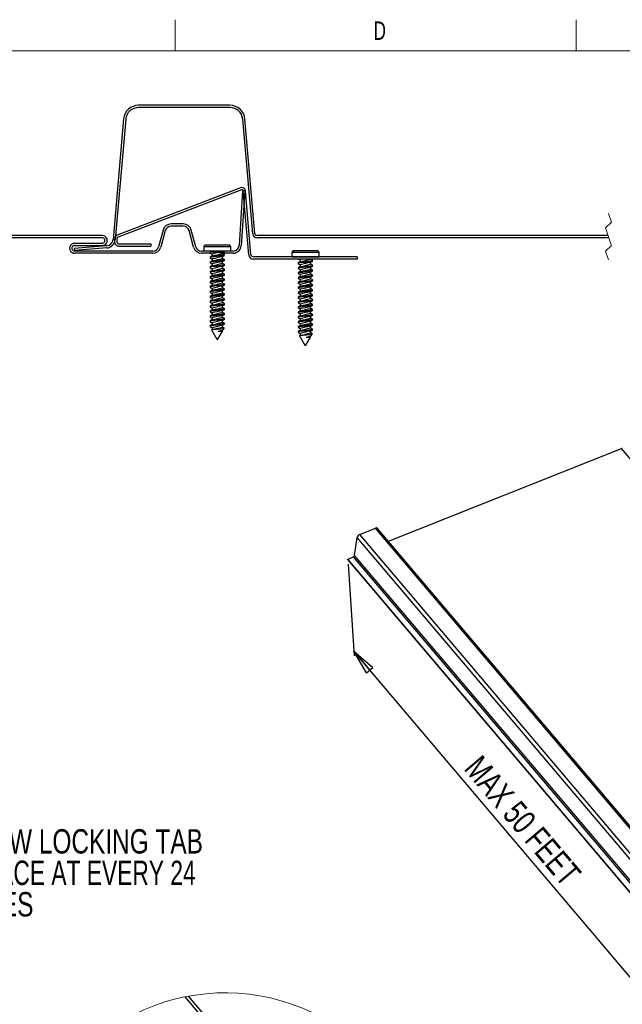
# Model space of a CAD drawing. Header units: inches. Extents: x 0.5 to 17.3, y 0.4 to 10.7.
# Tile 6 of 8: x 6.6 to 10, y 5.1 to 10.7. Entities that reach past the tile are written whole.
import ezdxf

# ---------------------------------------------------------------- set-up
doc = ezdxf.new("R2010")
doc.units = ezdxf.units.IN
doc.header["$MEASUREMENT"] = 0
doc.linetypes.add('HIDDEN', pattern=[0.075, 0.05, -0.025])
doc.layers.add('FORMAT', color=7, linetype='Continuous')
doc.styles.add('SLDTEXTSTYLE0', font='TXT', dxfattribs={"width": 0.7})
doc.styles.add('SLDTEXTSTYLE4', font='TXT', dxfattribs={"width": 0.75})
doc.dimstyles.new('SLDDIMSTYLE4', dxfattribs={"dimtxt": 0.137795, "dimasz": 0.14, "dimexe": 0, "dimexo": 0.0625, "dimgap": 0.034449, "dimtad": 1, "dimlfac": 10, "dimrnd": 1e-09, "dimzin": 12, "dimdsep": 46, "dimlunit": 5, "dimtxsty": 'SLDTEXTSTYLE4', "dimblk1": 'CLOSED', "dimblk2": 'CLOSED', "dimsah": 1, "dimcen": 0.09, "dimadec": 0, "dimazin": 3, "dimtfac": 1, "dimtofl": 0, "dimtmove": 0, "dimatfit": 3, "dimldrblk": 'CLOSED', "dimfxl": 1, "dimfrac": 2, "dimtolj": 1, "dimtzin": 12, "dimarcsym": 0})

# ---------------------------------------------------------------- blocks, each defined once
blk = doc.blocks.new('SW_NOTE_4')
at = {"layer": 'FORMAT', "color": 0, "attachment_point": 1}
for s, insert, char_height, style in [('SCREW LOCKING TAB', (0.0221, 0.0698), 0.137795, 'SLDTEXTSTYLE4'), ('IN PLACE AT EVERY 24', (0.0221, -0.1084), 0.137795, 'SLDTEXTSTYLE0'), ('INCHES', (0.0221, -0.2866), 0.1378, 'SLDTEXTSTYLE4')]:
    blk.add_mtext(s, dxfattribs=dict(at, insert=insert, char_height=char_height, style=style))
blk = doc.blocks.new('_CLOSED')
at = {"color": 0, "linetype": 'ByBlock', "lineweight": -2}
for p, q in [((-1, 0.166667), (0, 0)), ((-1, 0.166667), (-1, -0.166667)), ((0, 0), (-1, -0.166667)), ((0, 0), (-1, 0))]:
    blk.add_line(p, q, dxfattribs=at)
blk = doc.blocks.new('_D_2')
at = {"layer": 'FORMAT'}
for p, q in [((8.419, 7.6118), (8.4519, 7.0918)), ((10.5735, 4.6148), (8.4502, 7.1189)), ((10.5423, 5.1077), (10.5752, 4.5877))]:
    blk.add_line(p, q, dxfattribs=at)
at = {"layer": 'FORMAT', "xscale": 0.14, "yscale": 0.14}
for p, rotation in [((8.4502, 7.1189, -1.0414), 130.2959718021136), ((10.5735, 4.6148, 1.4652), 310.2959718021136)]:
    blk.add_blockref('_CLOSED', p, dxfattribs=dict(at, rotation=rotation))
at = {"layer": 'FORMAT', "insert": (9.174, 6.5399), "char_height": 0.137795, "attachment_point": 1, "rotation": 310.296, "style": 'SLDTEXTSTYLE4'}
blk.add_mtext('MAX 50 FEET', dxfattribs=at)

msp = doc.modelspace()

# ---------------------------------------------------------------- linework, layer by layer
at = {"color": 7, "linetype": 'Continuous', "lineweight": 18}
for p, q in [((7.4387516, 10.51707317), (7.4387516, 10.69394495)), ((9.70958494, 10.69394495), (9.70958494, 10.51707317)), ((14.2512516, 10.51707317), (0.6262516, 10.51707317))]:
    msp.add_line(p, q, dxfattribs=at)
at = {"color": 7, "linetype": 'Continuous', "lineweight": 25}
for p, q in [((7.74934616, 10.20939299), (7.23153183, 10.20939299)), ((7.74934616, 10.19689295), (7.23153183, 10.19689295)), ((7.1468651, 10.13181019), (7.08725535, 9.4504678)), ((7.15931752, 10.13072076), (7.09970778, 9.44937836)), ((7.87842919, 9.48070821), (7.82156047, 10.13072076)), ((7.89088163, 9.48179766), (7.83401288, 10.13181019)), ((7.80979519, 9.74265765), (7.11141522, 9.47462623)), ((7.81427404, 9.73098761), (7.11589405, 9.46295619)), ((7.82094407, 9.72496073), (7.80071281, 9.41533121)), ((7.83341749, 9.72414571), (7.81318623, 9.41451619)), ((7.83341749, 9.72414571), (7.82094407, 9.72496073)), ((7.85591069, 9.36350857), (7.82430908, 9.72471657)), ((7.8683631, 9.36459802), (7.83676149, 9.72580603)), ((7.48458804, 9.53770263), (7.41647487, 9.53770263)), ((7.37111909, 9.50306439), (7.34539089, 9.40877237)), ((7.38317824, 9.49977397), (7.35745005, 9.40548195)), ((7.48458804, 9.52520263), (7.41647487, 9.52520263)), ((7.54361286, 9.40548195), (7.51788467, 9.49977397)), ((7.55567202, 9.40877237), (7.52994383, 9.50306439)), ((7.02581859, 9.47189297), (5.64403464, 9.47189297)), ((7.02581859, 9.45939297), (5.64820125, 9.45939297)), ((6.8695798, 9.42813179), (7.02581859, 9.42813179)), ((7.09537291, 9.45128615), (7.09537291, 9.437455)), ((7.10787291, 9.45128615), (7.10787291, 9.437455)), ((7.12037298, 9.424955), (7.30052155, 9.42495613)), ((7.30052155, 9.42495613), (7.30052163, 9.41245613)), ((9.8910652, 9.47189297), (7.90169069, 9.47189297)), ((9.89523195, 9.45939297), (7.90169069, 9.45939297)), ((7.05059485, 9.41402129), (6.86707315, 9.39904724)), ((6.86707315, 9.39904724), (6.86808969, 9.38658863)), ((7.05161138, 9.40156269), (6.86808969, 9.38658863)), ((6.8695798, 9.41563179), (7.02581859, 9.41563179)), ((7.31343889, 9.3843706), (6.8695798, 9.3843706)), ((7.31343889, 9.3718706), (6.8695798, 9.3718706)), ((7.12037307, 9.412455), (7.30052163, 9.41245613)), ((7.60314362, 9.3843706), (7.58762403, 9.3843706)), ((7.63703236, 9.3718706), (7.58762403, 9.3718706)), ((7.60053634, 9.40829475), (7.60053634, 9.3849667)), ((7.75475091, 9.40829475), (7.60053634, 9.40829475)), ((7.60053634, 9.3849667), (7.75475091, 9.3849667)), ((7.75214361, 9.3843706), (7.60314362, 9.3843706)), ((7.60823885, 9.4198706), (7.74704839, 9.4198706)), ((7.63664362, 9.3843706), (7.63664362, 9.37395394)), ((7.64864362, 9.36702573), (7.64864362, 9.35687869)), ((7.71864361, 9.37742615), (7.64891781, 9.37742615)), ((7.68703694, 9.37539364), (7.70664362, 9.37539364)), ((7.70664362, 9.37539364), (7.71864361, 9.37742615)), ((7.70664362, 9.37046548), (7.70664362, 9.37539364)), ((7.76766322, 9.3718706), (7.70664362, 9.3718706)), ((7.71864361, 9.37742615), (7.71864361, 9.3843706)), ((7.76766322, 9.3843706), (7.75214361, 9.3843706)), ((7.75475091, 9.3849667), (7.75475091, 9.40829475)), ((8.09941887, 9.37540367), (8.09941887, 9.35207561)), ((8.25363343, 9.37540367), (8.09941887, 9.37540367)), ((8.10712142, 9.38697951), (8.24593095, 9.38697951)), ((8.25363343, 9.35207561), (8.25363343, 9.37540367)), ((7.63664362, 9.34964838), (7.63664362, 9.34617616)), ((7.63664362, 9.32187061), (7.63664362, 9.31839839)), ((7.64864362, 9.33924795), (7.64864362, 9.32910091)), ((7.64864362, 9.31147017), (7.64864362, 9.30132314)), ((7.70664362, 9.3426877), (7.70664362, 9.35280212)), ((7.70664362, 9.31490992), (7.70664362, 9.32502434)), ((7.71864361, 9.36006504), (7.71864361, 9.36353726)), ((7.71864361, 9.33228727), (7.71864361, 9.33575949)), ((8.47037294, 9.35147951), (7.88267943, 9.35147951)), ((8.47037294, 9.33897951), (7.88267943, 9.33897951)), ((8.09941887, 9.35207561), (8.25363343, 9.35207561)), ((8.13552618, 9.3167573), (8.13552618, 9.31328508)), ((8.14752616, 9.33413464), (8.14752616, 9.3239876)), ((8.20552614, 9.33757439), (8.20552614, 9.33897951)), ((8.20552614, 9.30979661), (8.20552614, 9.31991105)), ((8.2175262, 9.32717396), (8.2175262, 9.33064618)), ((8.47037294, 9.35147951), (8.47037294, 9.33897951)), ((7.63664362, 9.29409283), (7.63664362, 9.29062061)), ((7.63664362, 9.26631505), (7.63664362, 9.26284283)), ((7.64864362, 9.28369239), (7.64864362, 9.27354536)), ((7.64864362, 9.25591462), (7.64864362, 9.24576758)), ((7.70664362, 9.28713215), (7.70664362, 9.29724657)), ((7.70664362, 9.25935435), (7.70664362, 9.26946879)), ((7.71864361, 9.30450949), (7.71864361, 9.30798171)), ((7.71864361, 9.27673171), (7.71864361, 9.28020393)), ((8.13552618, 9.28897952), (8.13552618, 9.2855073)), ((8.13552618, 9.26120174), (8.13552618, 9.25772952)), ((8.14752616, 9.30635686), (8.14752616, 9.29620983)), ((8.14752616, 9.27857908), (8.14752616, 9.26843205)), ((8.20552614, 9.28201884), (8.20552614, 9.29213327)), ((8.20552614, 9.25424106), (8.20552614, 9.2643555)), ((8.2175262, 9.29939618), (8.2175262, 9.3028684)), ((8.2175262, 9.2716184), (8.2175262, 9.27509062)), ((7.63664362, 9.23853727), (7.63664362, 9.23506504)), ((7.63664362, 9.21075948), (7.63664362, 9.20728726)), ((7.64864362, 9.22813684), (7.64864362, 9.2179898)), ((7.64864362, 9.20035906), (7.64864362, 9.19021204)), ((7.70664362, 9.23157657), (7.70664362, 9.24169101)), ((7.70664362, 9.20379879), (7.70664362, 9.21391325)), ((7.71864361, 9.24895393), (7.71864361, 9.25242615)), ((7.71864361, 9.22117614), (7.71864361, 9.22464838)), ((8.13552618, 9.23342396), (8.13552618, 9.22995174)), ((8.13552618, 9.20564619), (8.13552618, 9.20217397)), ((8.14752616, 9.25080131), (8.14752616, 9.24065427)), ((8.14752616, 9.22302353), (8.14752616, 9.21287651)), ((8.20552614, 9.22646328), (8.20552614, 9.23657772)), ((8.20552614, 9.1986855), (8.20552614, 9.20879992)), ((8.2175262, 9.24384062), (8.2175262, 9.24731284)), ((8.2175262, 9.21606285), (8.2175262, 9.21953507)), ((7.63664362, 9.18298172), (7.63664362, 9.1795095)), ((7.63664362, 9.15520392), (7.63664362, 9.1517317)), ((7.64864362, 9.1725813), (7.64864362, 9.16243425)), ((7.64864362, 9.14480351), (7.64864362, 9.13465645)), ((7.70664362, 9.17602104), (7.70664362, 9.18613546)), ((7.70664362, 9.14824324), (7.70664362, 9.1583577)), ((7.71864361, 9.19339838), (7.71864361, 9.1968706)), ((7.71864361, 9.16562058), (7.71864361, 9.16909284)), ((8.13552618, 9.17786839), (8.13552618, 9.17439617)), ((8.13552618, 9.15009063), (8.13552618, 9.14661841)), ((8.14752616, 9.19524577), (8.14752616, 9.18509872)), ((8.14752616, 9.16746797), (8.14752616, 9.15732096)), ((8.20552614, 9.17090771), (8.20552614, 9.18102216)), ((8.20552614, 9.14312995), (8.20552614, 9.15324437)), ((8.2175262, 9.18828509), (8.2175262, 9.19175731)), ((8.2175262, 9.16050729), (8.2175262, 9.16397951)), ((7.63664362, 9.12742616), (7.63664362, 9.12395394)), ((7.63664362, 9.09964837), (7.63664362, 9.09617615)), ((7.64864362, 9.11702575), (7.64864362, 9.10687869)), ((7.64864362, 9.08924795), (7.64864362, 9.0791009)), ((7.70664362, 9.12046548), (7.70664362, 9.1305799)), ((7.70664362, 9.09268768), (7.70664362, 9.10280214)), ((7.71864361, 9.13784282), (7.71864361, 9.14131504)), ((7.71864361, 9.11006503), (7.71864361, 9.11353728)), ((8.13552618, 9.12231284), (8.13552618, 9.11884062)), ((8.13552618, 9.09453508), (8.13552618, 9.09106286)), ((8.14752616, 9.13969022), (8.14752616, 9.12954316)), ((8.14752616, 9.11191242), (8.14752616, 9.1017654)), ((8.20552614, 9.11535215), (8.20552614, 9.12546661)), ((8.20552614, 9.08757439), (8.20552614, 9.09768881)), ((8.2175262, 9.13272953), (8.2175262, 9.13620175)), ((8.2175262, 9.10495174), (8.2175262, 9.10842396)), ((7.63664362, 9.07187061), (7.63664362, 9.06839839)), ((7.63664362, 9.04409281), (7.63664362, 9.04062059)), ((7.64864362, 9.06147019), (7.64864362, 9.05132314)), ((7.64864362, 9.0336924), (7.64864362, 9.02354534)), ((7.70664362, 9.06490993), (7.70664362, 9.07502435)), ((7.70664362, 9.03713213), (7.70664362, 9.04724659)), ((7.71864361, 9.08228727), (7.71864361, 9.08575949)), ((7.71864361, 9.05450947), (7.71864361, 9.05798173)), ((8.13552618, 9.06675728), (8.13552618, 9.06328506)), ((8.13552618, 9.03897952), (8.13552618, 9.0355073)), ((8.14752616, 9.08413466), (8.14752616, 9.07398761)), ((8.14752616, 9.05635686), (8.14752616, 9.04620985)), ((8.20552614, 9.0597966), (8.20552614, 9.06991105)), ((8.20552614, 9.03201884), (8.20552614, 9.04213326)), ((8.2175262, 9.07717398), (8.2175262, 9.0806462)), ((8.2175262, 9.04939618), (8.2175262, 9.0528684)), ((7.63664362, 9.01631505), (7.63664362, 9.01284283)), ((7.63664362, 8.98853726), (7.63664362, 8.98506504)), ((7.64864362, 9.0059146), (7.64864362, 8.99576758)), ((7.64864362, 8.97813684), (7.64864362, 8.96798979)), ((7.70664362, 9.00935437), (7.70664362, 9.01946879)), ((7.70664362, 8.98157657), (7.70664362, 8.99169103)), ((7.71864361, 9.02673171), (7.71864361, 9.03020393)), ((7.71864361, 8.99895392), (7.71864361, 9.00242614)), ((7.71864361, 8.97117616), (7.71864361, 8.97464838)), ((8.13552618, 9.01120173), (8.13552618, 9.00772951)), ((8.13552618, 8.98342397), (8.13552618, 8.97995175)), ((8.14752616, 9.02857911), (8.14752616, 9.01843205)), ((8.14752616, 9.00080131), (8.14752616, 8.99065429)), ((8.20552614, 9.00424104), (8.20552614, 9.0143555)), ((8.20552614, 8.97646328), (8.20552614, 8.9865777)), ((8.2175262, 9.02161842), (8.2175262, 9.02509064)), ((8.2175262, 8.99384063), (8.2175262, 8.99731285)), ((7.63664362, 8.9607595), (7.63664362, 8.95728728)), ((7.64458718, 8.93729589), (7.67514362, 8.88437059)), ((7.64872722, 8.9402612), (7.6446585, 8.9378677)), ((7.64864362, 8.95035905), (7.64864362, 8.94021203)), ((7.68014361, 8.88437059), (7.70664362, 8.93026994)), ((7.68276356, 8.93026994), (7.70664362, 8.93026994)), ((7.70653634, 8.93607237), (7.70851712, 8.9372377)), ((7.70664362, 8.95379882), (7.70664362, 8.96391324)), ((7.70664362, 8.93026994), (7.70664362, 8.93613548)), ((7.7102191, 8.93823902), (7.71128128, 8.93886396)), ((7.71194828, 8.93945788), (7.71680472, 8.94786952)), ((8.13552618, 8.95564617), (8.13552618, 8.95217395)), ((8.13552618, 8.92786841), (8.13552618, 8.92439619)), ((8.14752616, 8.97302355), (8.14752616, 8.9628765)), ((8.14752616, 8.94524575), (8.14752616, 8.93509874)), ((8.20552614, 8.94868549), (8.20552614, 8.95879994)), ((8.20552614, 8.92090773), (8.20552614, 8.93102215)), ((8.2175262, 8.96606283), (8.2175262, 8.96953509)), ((8.2175262, 8.93828507), (8.2175262, 8.94175729)), ((7.67514362, 8.88437059), (7.68014361, 8.88437059)), ((8.1434697, 8.9044048), (8.17402617, 8.8514795)), ((8.14760976, 8.90737015), (8.14354105, 8.90497658)), ((8.14752616, 8.917468), (8.14752616, 8.90732094)), ((8.1790262, 8.8514795), (8.20552614, 8.89737889)), ((8.18164615, 8.89737889), (8.20552614, 8.89737889)), ((8.20541893, 8.90318125), (8.20739971, 8.90434665)), ((8.20552614, 8.89737889), (8.20552614, 8.90324439)), ((8.20910161, 8.90534793), (8.21016383, 8.90597287)), ((8.21083079, 8.90656679), (8.21568731, 8.91497839)), ((8.17402617, 8.8514795), (8.1790262, 8.8514795)), ((8.64757464, 7.74092325), (9.9671645, 8.26648221)), ((12.0905152, 5.76235614), (9.9671645, 8.26648221)), ((8.48402093, 7.78018306), (8.57281162, 7.81554613)), ((10.69616231, 5.31142005), (8.57281162, 7.81554613)), ((10.70868036, 5.31020439), (8.58532966, 7.81433046)), ((8.4552937, 7.66130975), (8.46909528, 7.76325609)), ((10.59244597, 5.25913001), (8.46909528, 7.76325609)), ((10.60737162, 5.27605699), (8.48402093, 7.78018306)), ((8.41726841, 7.63888625), (8.44881594, 7.65357052)), ((10.5406191, 5.13476017), (8.41726841, 7.63888625)), ((8.41737725, 7.63716598), (8.41726841, 7.63888625)), ((10.54072795, 5.13303991), (8.41737725, 7.63716598)), ((10.57216663, 5.14944445), (8.44881594, 7.65357052)), ((10.5786444, 5.15718367), (8.4552937, 7.66130975)), ((8.04400441, 4.51508054), (7.49520016, 5.16230057)), ((8.06904048, 4.51264918), (7.51495042, 5.16610294))]:
    msp.add_line(p, q, dxfattribs=at)
at = {"color": 7, "linetype": 'HIDDEN', "lineweight": 18}
for p, q in [((9.89314865, 9.59689298), (9.9095549, 9.54767423)), ((9.9095549, 9.54767423), (9.8767424, 9.51486173)), ((9.8767424, 9.51486173), (9.9095549, 9.41642423)), ((9.9095549, 9.41642423), (9.8767424, 9.38361173)), ((9.8767424, 9.38361173), (9.89314865, 9.33439298))]:
    msp.add_line(p, q, dxfattribs=at)
at = {"color": 7, "linetype": 'Continuous', "lineweight": 25, "flags": 128}
for points in [[(7.64891781, 9.37742615), (7.64852024, 9.37736493), (7.63982669, 9.37574246), (7.63664362, 9.37395394), (7.63827208, 9.37303892)], [(7.6374549, 9.3730375), (7.6435723, 9.36943044), (7.64864362, 9.36641505)], [(7.71785616, 9.36444028), (7.71174148, 9.36804571), (7.70664362, 9.37107617)], [(7.71703894, 9.3644389), (7.71864361, 9.36353726), (7.71546054, 9.36174874), (7.70676701, 9.36012628), (7.69322466, 9.35829016), (7.67764363, 9.35659282), (7.66206257, 9.35489549), (7.64852024, 9.35305937), (7.63982669, 9.35143691), (7.63664362, 9.34964838)], [(7.71822018, 9.35982712), (7.71546054, 9.35827652), (7.70676701, 9.35665406), (7.69322466, 9.35481794), (7.67764363, 9.3531206), (7.66232558, 9.35145502), (7.64891781, 9.34964838), (7.64852024, 9.34958715), (7.63982669, 9.34796469), (7.63664362, 9.34617616), (7.63827208, 9.34526114)], [(7.71703894, 9.33666113), (7.71864361, 9.33575949), (7.71546054, 9.33397096), (7.70676701, 9.3323485), (7.69322466, 9.33051238), (7.67764363, 9.32881505), (7.66206257, 9.32711771), (7.64852024, 9.32528159), (7.63982669, 9.32365913), (7.63664362, 9.32187061)], [(7.71822018, 9.33204934), (7.71546054, 9.33049874), (7.70676701, 9.32887626), (7.69322466, 9.32704016), (7.67764363, 9.32534283), (7.66232558, 9.32367724), (7.64891781, 9.32187061), (7.64852024, 9.32180937), (7.63982669, 9.32018691), (7.63664362, 9.31839839), (7.63827208, 9.31748336)], [(7.64872722, 9.35692788), (7.64270417, 9.35338469), (7.63667926, 9.34984138)], [(7.64872722, 9.3291501), (7.64270417, 9.32560691), (7.63667926, 9.3220636)], [(7.6374549, 9.34525973), (7.6435723, 9.34165267), (7.64864362, 9.33863727)], [(7.6374549, 9.31748195), (7.6435723, 9.31387487), (7.64864362, 9.31085949)], [(7.70653634, 9.35273902), (7.71256137, 9.35628374), (7.71859011, 9.3598286)], [(7.70653634, 9.32496124), (7.71256137, 9.32850595), (7.71859011, 9.33205082)], [(7.71785616, 9.3366625), (7.71174148, 9.34026793), (7.70664362, 9.34329839)], [(7.71785616, 9.30888472), (7.71174148, 9.31249015), (7.70664362, 9.31552062)], [(8.21592153, 9.33154782), (8.2175262, 9.33064618), (8.21434313, 9.32885765), (8.20564956, 9.32723519), (8.19210725, 9.32539907), (8.17652615, 9.32370174), (8.16094512, 9.3220044), (8.14740281, 9.32016828), (8.13870925, 9.31854582), (8.13552618, 9.3167573)], [(8.2171027, 9.32693603), (8.21434313, 9.32538543), (8.20564956, 9.32376297), (8.19210725, 9.32192685), (8.17652615, 9.32022952), (8.16120809, 9.31856393), (8.14780035, 9.3167573), (8.14740281, 9.31669606), (8.13870925, 9.3150736), (8.13552618, 9.31328508), (8.1371546, 9.31237007)], [(8.14760976, 9.32403679), (8.14158674, 9.3204936), (8.13556182, 9.31695029)], [(8.13633745, 9.31236864), (8.14245485, 9.30876158), (8.14752616, 9.30574619)], [(8.13831648, 9.33897951), (8.14245485, 9.33653936), (8.14752616, 9.33352396)], [(8.20541893, 9.31984793), (8.21144393, 9.32339266), (8.21747266, 9.32693751)], [(8.21673868, 9.33154919), (8.21062407, 9.33515462), (8.20552614, 9.33818509)], [(8.21673868, 9.30377141), (8.21062407, 9.30737684), (8.20552614, 9.31040731)], [(7.71703894, 9.30888335), (7.71864361, 9.30798171), (7.71546054, 9.30619318), (7.70676701, 9.30457072), (7.69322466, 9.3027346), (7.67764363, 9.30103727), (7.66206257, 9.29933993), (7.64852024, 9.29750382), (7.63982669, 9.29588135), (7.63664362, 9.29409283)], [(7.71822018, 9.30427156), (7.71546054, 9.30272096), (7.70676701, 9.30109848), (7.69322466, 9.29926238), (7.67764363, 9.29756505), (7.66232558, 9.29589947), (7.64891781, 9.29409283), (7.64852024, 9.2940316), (7.63982669, 9.29240913), (7.63664362, 9.29062061), (7.63827208, 9.28970558)], [(7.71703894, 9.28110557), (7.71864361, 9.28020393), (7.71546054, 9.27841541), (7.70676701, 9.27679294), (7.69322466, 9.27495683), (7.67764363, 9.27325949), (7.66206257, 9.27156216), (7.64852024, 9.26972604), (7.63982669, 9.26810358), (7.63664362, 9.26631505)], [(7.71822018, 9.27649378), (7.71546054, 9.27494319), (7.70676701, 9.2733207), (7.69322466, 9.27148461), (7.67764363, 9.26978727), (7.66232558, 9.26812169), (7.64891781, 9.26631505), (7.64852024, 9.26625382), (7.63982669, 9.26463136), (7.63664362, 9.26284283), (7.63827208, 9.26192781)], [(7.71703894, 9.25332779), (7.71864361, 9.25242615), (7.71546054, 9.25063763), (7.70676701, 9.24901517), (7.69322466, 9.24717905), (7.67764363, 9.24548171), (7.66206257, 9.24378438), (7.64852024, 9.24194826), (7.63982669, 9.2403258), (7.63664362, 9.23853727)], [(7.64872722, 9.30137232), (7.64270417, 9.29782914), (7.63667926, 9.29428582)], [(7.64872722, 9.27359455), (7.64270417, 9.27005136), (7.63667926, 9.26650804)], [(7.6374549, 9.28970417), (7.6435723, 9.28609709), (7.64864362, 9.28308172)], [(7.6374549, 9.26192639), (7.6435723, 9.25831932), (7.64864362, 9.25530394)], [(7.70653634, 9.29718346), (7.71256137, 9.30072817), (7.71859011, 9.30427305)], [(7.70653634, 9.26940568), (7.71256137, 9.27295039), (7.71859011, 9.27649527)], [(7.71785616, 9.28110695), (7.71174148, 9.28471237), (7.70664362, 9.28774284)], [(7.71785616, 9.25332917), (7.71174148, 9.2569346), (7.70664362, 9.25996506)], [(8.21592153, 9.30377004), (8.2175262, 9.3028684), (8.21434313, 9.30107987), (8.20564956, 9.29945741), (8.19210725, 9.29762129), (8.17652615, 9.29592396), (8.16094512, 9.29422662), (8.14740281, 9.29239051), (8.13870925, 9.29076804), (8.13552618, 9.28897952)], [(8.2171027, 9.29915825), (8.21434313, 9.29760765), (8.20564956, 9.29598519), (8.19210725, 9.29414907), (8.17652615, 9.29245174), (8.16120809, 9.29078616), (8.14780035, 9.28897952), (8.14740281, 9.28891829), (8.13870925, 9.28729582), (8.13552618, 9.2855073), (8.1371546, 9.28459229)], [(8.21592153, 9.27599226), (8.2175262, 9.27509062), (8.21434313, 9.2733021), (8.20564956, 9.27167963), (8.19210725, 9.26984352), (8.17652615, 9.26814618), (8.16094512, 9.26644885), (8.14740281, 9.26461273), (8.13870925, 9.26299027), (8.13552618, 9.26120174)], [(8.2171027, 9.27138047), (8.21434313, 9.26982988), (8.20564956, 9.26820741), (8.19210725, 9.2663713), (8.17652615, 9.26467396), (8.16120809, 9.26300838), (8.14780035, 9.26120174), (8.14740281, 9.26114051), (8.13870925, 9.25951805), (8.13552618, 9.25772952), (8.1371546, 9.25681452)], [(8.14760976, 9.29625901), (8.14158674, 9.29271583), (8.13556182, 9.28917251)], [(8.14760976, 9.26848124), (8.14158674, 9.26493805), (8.13556182, 9.26139473)], [(8.13633745, 9.28459086), (8.14245485, 9.2809838), (8.14752616, 9.27796841)], [(8.13633745, 9.25681309), (8.14245485, 9.25320603), (8.14752616, 9.25019063)], [(8.20541893, 9.29207015), (8.21144393, 9.29561488), (8.21747266, 9.29915974)], [(8.20541893, 9.26429238), (8.21144393, 9.2678371), (8.21747266, 9.27138196)], [(8.21673868, 9.27599364), (8.21062407, 9.27959907), (8.20552614, 9.28262953)], [(8.21673868, 9.24821586), (8.21062407, 9.25182129), (8.20552614, 9.25485175)], [(7.71822018, 9.24871601), (7.71546054, 9.24716541), (7.70676701, 9.24554293), (7.69322466, 9.24370683), (7.67764363, 9.24200949), (7.66232558, 9.24034391), (7.64891781, 9.23853727), (7.64852024, 9.23847604), (7.63982669, 9.23685358), (7.63664362, 9.23506504), (7.63827208, 9.23415003)], [(7.71703894, 9.22555002), (7.71864361, 9.22464838), (7.71546054, 9.22285985), (7.70676701, 9.22123737), (7.69322466, 9.21940127), (7.67764363, 9.21770392), (7.66206257, 9.2160066), (7.64852024, 9.2141705), (7.63982669, 9.21254802), (7.63664362, 9.21075948)], [(7.71822018, 9.22093825), (7.71546054, 9.21938763), (7.70676701, 9.21776515), (7.69322466, 9.21592905), (7.67764363, 9.2142317), (7.66232558, 9.21256613), (7.64891781, 9.21075948), (7.64852024, 9.21069828), (7.63982669, 9.2090758), (7.63664362, 9.20728726), (7.63827208, 9.20637225)], [(7.71703894, 9.19777226), (7.71864361, 9.1968706), (7.71546054, 9.19508206), (7.70676701, 9.19345961), (7.69322466, 9.19162348), (7.67764363, 9.18992616), (7.66206257, 9.1882288), (7.64852024, 9.18639271), (7.63982669, 9.18477022), (7.63664362, 9.18298172)], [(7.64872722, 9.24581677), (7.64270417, 9.24227358), (7.63667926, 9.23873027)], [(7.64872722, 9.21803897), (7.64270417, 9.2144958), (7.63667926, 9.21095249)], [(7.6374549, 9.23414862), (7.6435723, 9.23054154), (7.64864362, 9.22752616)], [(7.6374549, 9.20637082), (7.6435723, 9.20276378), (7.64864362, 9.19974838)], [(7.70653634, 9.24162791), (7.71256137, 9.24517262), (7.71859011, 9.24871749)], [(7.70653634, 9.21385015), (7.71256137, 9.21739486), (7.71859011, 9.22093971)], [(7.71785616, 9.22555139), (7.71174148, 9.22915682), (7.70664362, 9.23218728)], [(7.71785616, 9.19777361), (7.71174148, 9.20137904), (7.70664362, 9.20440951)], [(8.21592153, 9.24821448), (8.2175262, 9.24731284), (8.21434313, 9.24552432), (8.20564956, 9.24390186), (8.19210725, 9.24206574), (8.17652615, 9.2403684), (8.16094512, 9.23867107), (8.14740281, 9.23683495), (8.13870925, 9.23521249), (8.13552618, 9.23342396)], [(8.2171027, 9.2436027), (8.21434313, 9.2420521), (8.20564956, 9.24042964), (8.19210725, 9.23859352), (8.17652615, 9.23689618), (8.16120809, 9.2352306), (8.14780035, 9.23342396), (8.14740281, 9.23336273), (8.13870925, 9.23174027), (8.13552618, 9.22995174), (8.1371546, 9.22903674)], [(8.21592153, 9.22043673), (8.2175262, 9.21953507), (8.21434313, 9.21774656), (8.20564956, 9.21612408), (8.19210725, 9.21428794), (8.17652615, 9.21259063), (8.16094512, 9.21089331), (8.14740281, 9.20905717), (8.13870925, 9.20743469), (8.13552618, 9.20564619)], [(8.2171027, 9.21582492), (8.21434313, 9.2142743), (8.20564956, 9.21265186), (8.19210725, 9.21081572), (8.17652615, 9.20911841), (8.16120809, 9.20745284), (8.14780035, 9.20564619), (8.14740281, 9.20558495), (8.13870925, 9.20396247), (8.13552618, 9.20217397), (8.1371546, 9.20125896)], [(8.14760976, 9.24070346), (8.14158674, 9.23716027), (8.13556182, 9.23361696)], [(8.14760976, 9.21292568), (8.14158674, 9.20938248), (8.13556182, 9.2058392)], [(8.13633745, 9.22903531), (8.14245485, 9.22542825), (8.14752616, 9.22241285)], [(8.13633745, 9.20125753), (8.14245485, 9.19765045), (8.14752616, 9.19463506)], [(8.20541893, 9.2365146), (8.21144393, 9.24005933), (8.21747266, 9.24360418)], [(8.20541893, 9.20873682), (8.21144393, 9.21228153), (8.21747266, 9.21582639)], [(8.21673868, 9.22043808), (8.21062407, 9.22404351), (8.20552614, 9.22707398)], [(8.21673868, 9.19266029), (8.21062407, 9.19626575), (8.20552614, 9.19929622)], [(7.71822018, 9.19316045), (7.71546054, 9.19160984), (7.70676701, 9.18998739), (7.69322466, 9.18815126), (7.67764363, 9.18645394), (7.66232558, 9.18478837), (7.64891781, 9.18298172), (7.64852024, 9.18292049), (7.63982669, 9.181298), (7.63664362, 9.1795095), (7.63827208, 9.17859449)], [(7.71703894, 9.16999446), (7.71864361, 9.16909284), (7.71546054, 9.1673043), (7.70676701, 9.16568181), (7.69322466, 9.16384572), (7.67764363, 9.16214836), (7.66206257, 9.16045105), (7.64852024, 9.15861495), (7.63982669, 9.15699247), (7.63664362, 9.15520392)], [(7.71822018, 9.16538269), (7.71546054, 9.16383208), (7.70676701, 9.16220959), (7.69322466, 9.1603735), (7.67764363, 9.15867614), (7.66232558, 9.15701058), (7.64891781, 9.15520392), (7.64852024, 9.15514273), (7.63982669, 9.15352025), (7.63664362, 9.1517317), (7.63827208, 9.1508167)], [(7.71703894, 9.1422167), (7.71864361, 9.14131504), (7.71546054, 9.1395265), (7.70676701, 9.13790406), (7.69322466, 9.13606792), (7.67764363, 9.1343706), (7.66206257, 9.13267325), (7.64852024, 9.13083715), (7.63982669, 9.12921467), (7.63664362, 9.12742616)], [(7.64872722, 9.19026121), (7.64270417, 9.18671801), (7.63667926, 9.18317473)], [(7.64872722, 9.16248342), (7.64270417, 9.15894025), (7.63667926, 9.15539693)], [(7.6374549, 9.17859306), (7.6435723, 9.17498598), (7.64864362, 9.17197059)], [(7.6374549, 9.15081527), (7.6435723, 9.14720822), (7.64864362, 9.14419283)], [(7.70653634, 9.18607235), (7.71256137, 9.18961706), (7.71859011, 9.19316192)], [(7.70653634, 9.15829459), (7.71256137, 9.1618393), (7.71859011, 9.16538416)], [(7.71785616, 9.16999582), (7.71174148, 9.17360128), (7.70664362, 9.17663171)], [(7.71785616, 9.14221806), (7.71174148, 9.14582349), (7.70664362, 9.14885395)], [(8.21592153, 9.19265893), (8.2175262, 9.19175731), (8.21434313, 9.18996876), (8.20564956, 9.18834628), (8.19210725, 9.18651018), (8.17652615, 9.18481287), (8.16094512, 9.18311551), (8.14740281, 9.18127941), (8.13870925, 9.17965693), (8.13552618, 9.17786839)], [(8.2171027, 9.18804716), (8.21434313, 9.18649654), (8.20564956, 9.18487406), (8.19210725, 9.18303796), (8.17652615, 9.18134061), (8.16120809, 9.17967505), (8.14780035, 9.17786839), (8.14740281, 9.17780719), (8.13870925, 9.17618471), (8.13552618, 9.17439617), (8.1371546, 9.17348116)], [(8.21592153, 9.16488117), (8.2175262, 9.16397951), (8.21434313, 9.16219101), (8.20564956, 9.16056852), (8.19210725, 9.15873239), (8.17652615, 9.15703507), (8.16094512, 9.15533775), (8.14740281, 9.15350162), (8.13870925, 9.15187914), (8.13552618, 9.15009063)], [(8.2171027, 9.16026936), (8.21434313, 9.15871875), (8.20564956, 9.1570963), (8.19210725, 9.15526017), (8.17652615, 9.15356285), (8.16120809, 9.15189729), (8.14780035, 9.15009063), (8.14740281, 9.1500294), (8.13870925, 9.14840692), (8.13552618, 9.14661841), (8.1371546, 9.14570341)], [(8.14760976, 9.18514792), (8.14158674, 9.18160472), (8.13556182, 9.1780614)], [(8.14760976, 9.15737013), (8.14158674, 9.15382692), (8.13556182, 9.15028364)], [(8.13633745, 9.17347977), (8.14245485, 9.16987269), (8.14752616, 9.1668573)], [(8.13633745, 9.14570198), (8.14245485, 9.1420949), (8.14752616, 9.1390795)], [(8.20541893, 9.18095906), (8.21144393, 9.18450377), (8.21747266, 9.18804863)], [(8.20541893, 9.15318127), (8.21144393, 9.15672597), (8.21747266, 9.16027083)], [(8.21673868, 9.16488253), (8.21062407, 9.16848796), (8.20552614, 9.17151842)], [(8.21673868, 9.13710473), (8.21062407, 9.1407102), (8.20552614, 9.14374066)], [(7.71822018, 9.1376049), (7.71546054, 9.13605428), (7.70676701, 9.13443184), (7.69322466, 9.1325957), (7.67764363, 9.13089838), (7.66232558, 9.12923282), (7.64891781, 9.12742616), (7.64852024, 9.12736493), (7.63982669, 9.12574245), (7.63664362, 9.12395394), (7.63827208, 9.12303894)], [(7.71703894, 9.11443891), (7.71864361, 9.11353728), (7.71546054, 9.11174874), (7.70676701, 9.11012626), (7.69322466, 9.10829016), (7.67764363, 9.10659281), (7.66206257, 9.10489549), (7.64852024, 9.10305939), (7.63982669, 9.10143691), (7.63664362, 9.09964837)], [(7.71822018, 9.10982714), (7.71546054, 9.10827652), (7.70676701, 9.10665404), (7.69322466, 9.10481794), (7.67764363, 9.10312059), (7.66232558, 9.10145502), (7.64891781, 9.09964837), (7.64852024, 9.09958714), (7.63982669, 9.09796469), (7.63664362, 9.09617615), (7.63827208, 9.09526114)], [(7.71703894, 9.08666115), (7.71864361, 9.08575949), (7.71546054, 9.08397095), (7.70676701, 9.0823485), (7.69322466, 9.08051237), (7.67764363, 9.07881505), (7.66206257, 9.07711769), (7.64852024, 9.0752816), (7.63982669, 9.07365911), (7.63664362, 9.07187061)], [(7.64872722, 9.13470566), (7.64270417, 9.13116245), (7.63667926, 9.12761917)], [(7.64872722, 9.10692786), (7.64270417, 9.10338469), (7.63667926, 9.09984138)], [(7.6374549, 9.12303751), (7.6435723, 9.11943043), (7.64864362, 9.11641503)], [(7.6374549, 9.09525971), (7.6435723, 9.09165267), (7.64864362, 9.08863727)], [(7.70653634, 9.1305168), (7.71256137, 9.13406151), (7.71859011, 9.13760636)], [(7.70653634, 9.10273904), (7.71256137, 9.10628375), (7.71859011, 9.1098286)], [(7.71785616, 9.11444026), (7.71174148, 9.11804573), (7.70664362, 9.12107616)], [(7.71785616, 9.0866625), (7.71174148, 9.09026793), (7.70664362, 9.0932984)], [(8.21592153, 9.13710337), (8.2175262, 9.13620175), (8.21434313, 9.13441321), (8.20564956, 9.13279073), (8.19210725, 9.13095463), (8.17652615, 9.12925728), (8.16094512, 9.12755996), (8.14740281, 9.12572386), (8.13870925, 9.12410138), (8.13552618, 9.12231284)], [(8.2171027, 9.1324916), (8.21434313, 9.13094099), (8.20564956, 9.12931851), (8.19210725, 9.12748241), (8.17652615, 9.12578506), (8.16120809, 9.12411949), (8.14780035, 9.12231284), (8.14740281, 9.12225164), (8.13870925, 9.12062916), (8.13552618, 9.11884062), (8.1371546, 9.11792561)], [(8.21592153, 9.10932562), (8.2175262, 9.10842396), (8.21434313, 9.10663545), (8.20564956, 9.10501297), (8.19210725, 9.10317683), (8.17652615, 9.10147952), (8.16094512, 9.0997822), (8.14740281, 9.09794606), (8.13870925, 9.09632358), (8.13552618, 9.09453508)], [(8.2171027, 9.10471381), (8.21434313, 9.10316319), (8.20564956, 9.10154075), (8.19210725, 9.09970461), (8.17652615, 9.0980073), (8.16120809, 9.09634173), (8.14780035, 9.09453508), (8.14740281, 9.09447384), (8.13870925, 9.09285136), (8.13552618, 9.09106286), (8.1371546, 9.09014785)], [(8.14760976, 9.12959233), (8.14158674, 9.12604916), (8.13556182, 9.12250585)], [(8.14760976, 9.10181457), (8.14158674, 9.09827137), (8.13556182, 9.09472809)], [(8.13633745, 9.11792422), (8.14245485, 9.11431714), (8.14752616, 9.11130174)], [(8.13633745, 9.09014642), (8.14245485, 9.08653934), (8.14752616, 9.08352395)], [(8.20541893, 9.12540351), (8.21144393, 9.12894822), (8.21747266, 9.13249307)], [(8.20541893, 9.09762571), (8.21144393, 9.10117042), (8.21747266, 9.10471528)], [(8.21673868, 9.10932697), (8.21062407, 9.1129324), (8.20552614, 9.11596287)], [(8.21673868, 9.08154918), (8.21062407, 9.08515464), (8.20552614, 9.08818511)], [(7.71822018, 9.08204934), (7.71546054, 9.08049873), (7.70676701, 9.07887628), (7.69322466, 9.07704015), (7.67764363, 9.07534283), (7.66232558, 9.07367726), (7.64891781, 9.07187061), (7.64852024, 9.07180938), (7.63982669, 9.07018689), (7.63664362, 9.06839839), (7.63827208, 9.06748338)], [(7.71703894, 9.05888335), (7.71864361, 9.05798173), (7.71546054, 9.05619319), (7.70676701, 9.05457071), (7.69322466, 9.05273461), (7.67764363, 9.05103725), (7.66206257, 9.04933994), (7.64852024, 9.04750384), (7.63982669, 9.04588136), (7.63664362, 9.04409281)], [(7.71822018, 9.05427158), (7.71546054, 9.05272097), (7.70676701, 9.05109849), (7.69322466, 9.04926239), (7.67764363, 9.04756503), (7.66232558, 9.04589947), (7.64891781, 9.04409281), (7.64852024, 9.04403158), (7.63982669, 9.04240914), (7.63664362, 9.04062059), (7.63827208, 9.03970559)], [(7.71703894, 9.03110559), (7.71864361, 9.03020393), (7.71546054, 9.02841539), (7.70676701, 9.02679295), (7.69322466, 9.02495681), (7.67764363, 9.02325949), (7.66206257, 9.02156214), (7.64852024, 9.01972604), (7.63982669, 9.01810356), (7.63664362, 9.01631505)], [(7.64872722, 9.0791501), (7.64270417, 9.0756069), (7.63667926, 9.07206362)], [(7.64872722, 9.05137231), (7.64270417, 9.04782914), (7.63667926, 9.04428582)], [(7.6374549, 9.06748195), (7.6435723, 9.06387487), (7.64864362, 9.06085948)], [(7.6374549, 9.03970416), (7.6435723, 9.03609712), (7.64864362, 9.03308172)], [(7.70653634, 9.07496124), (7.71256137, 9.07850595), (7.71859011, 9.08205081)], [(7.70653634, 9.04718348), (7.71256137, 9.05072819), (7.71859011, 9.05427305)], [(7.71785616, 9.05888471), (7.71174148, 9.06249017), (7.70664362, 9.0655206)], [(7.71785616, 9.03110695), (7.71174148, 9.03471238), (7.70664362, 9.03774284)], [(8.21592153, 9.08154782), (8.2175262, 9.0806462), (8.21434313, 9.07885765), (8.20564956, 9.07723517), (8.19210725, 9.07539907), (8.17652615, 9.07370172), (8.16094512, 9.0720044), (8.14740281, 9.0701683), (8.13870925, 9.06854582), (8.13552618, 9.06675728)], [(8.2171027, 9.07693605), (8.21434313, 9.07538543), (8.20564956, 9.07376295), (8.19210725, 9.07192685), (8.17652615, 9.0702295), (8.16120809, 9.06856394), (8.14780035, 9.06675728), (8.14740281, 9.06669609), (8.13870925, 9.0650736), (8.13552618, 9.06328506), (8.1371546, 9.06237005)], [(8.21592153, 9.05377006), (8.2175262, 9.0528684), (8.21434313, 9.05107986), (8.20564956, 9.04945741), (8.19210725, 9.04762128), (8.17652615, 9.04592396), (8.16094512, 9.04422664), (8.14740281, 9.04239051), (8.13870925, 9.04076803), (8.13552618, 9.03897952)], [(8.2171027, 9.04915825), (8.21434313, 9.04760764), (8.20564956, 9.04598519), (8.19210725, 9.04414906), (8.17652615, 9.04245174), (8.16120809, 9.04078618), (8.14780035, 9.03897952), (8.14740281, 9.03891829), (8.13870925, 9.03729581), (8.13552618, 9.0355073), (8.1371546, 9.0345923)], [(8.14760976, 9.07403678), (8.14158674, 9.07049361), (8.13556182, 9.06695029)], [(8.14760976, 9.04625902), (8.14158674, 9.04271581), (8.13556182, 9.03917253)], [(8.13633745, 9.06236863), (8.14245485, 9.05876158), (8.14752616, 9.05574619)], [(8.13633745, 9.03459087), (8.14245485, 9.03098379), (8.14752616, 9.02796839)], [(8.20541893, 9.06984795), (8.21144393, 9.07339266), (8.21747266, 9.07693752)], [(8.20541893, 9.04207016), (8.21144393, 9.04561487), (8.21747266, 9.04915972)], [(8.21673868, 9.05377142), (8.21062407, 9.05737685), (8.20552614, 9.06040731)], [(8.21673868, 9.02599362), (8.21062407, 9.02959909), (8.20552614, 9.03262955)], [(7.71822018, 9.02649379), (7.71546054, 9.02494317), (7.70676701, 9.02332073), (7.69322466, 9.02148459), (7.67764363, 9.01978727), (7.66232558, 9.01812171), (7.64891781, 9.01631505), (7.64852024, 9.01625382), (7.63982669, 9.01463134), (7.63664362, 9.01284283), (7.63827208, 9.01192783)], [(7.71703894, 9.0033278), (7.71864361, 9.00242614), (7.71546054, 9.00063763), (7.70676701, 8.99901515), (7.69322466, 8.99717905), (7.67764363, 8.9954817), (7.66206257, 8.99378438), (7.64852024, 8.99194828), (7.63982669, 8.9903258), (7.63664362, 8.98853726)], [(7.71822018, 8.99871603), (7.71546054, 8.99716541), (7.70676701, 8.99554293), (7.69322466, 8.99370683), (7.67764363, 8.99200948), (7.66232558, 8.99034391), (7.64891781, 8.98853726), (7.64852024, 8.98847603), (7.63982669, 8.98685358), (7.63664362, 8.98506504), (7.63827208, 8.98415003)], [(7.71703894, 8.97555004), (7.71864361, 8.97464838), (7.71546054, 8.97285984), (7.70676701, 8.97123739), (7.69322466, 8.96940126), (7.67764363, 8.96770394), (7.66206257, 8.96600658), (7.64852024, 8.96417049), (7.63982669, 8.962548), (7.63664362, 8.9607595)], [(7.64872722, 9.02359455), (7.64270417, 9.02005134), (7.63667926, 9.01650803)], [(7.64872722, 8.99581675), (7.64270417, 8.99227358), (7.63667926, 8.98873027)], [(7.6374549, 9.0119264), (7.6435723, 9.00831932), (7.64864362, 9.00530392)], [(7.6374549, 8.9841486), (7.6435723, 8.98054156), (7.64864362, 8.97752617)], [(7.70653634, 9.01940569), (7.71256137, 9.0229504), (7.71859011, 9.02649525)], [(7.70653634, 8.99162793), (7.71256137, 8.99517264), (7.71859011, 8.99871749)], [(7.71785616, 9.00332915), (7.71174148, 9.00693462), (7.70664362, 9.00996505)], [(7.71785616, 8.97555139), (7.71174148, 8.97915682), (7.70664362, 8.98218729)], [(8.21592153, 9.02599227), (8.2175262, 9.02509064), (8.21434313, 9.0233021), (8.20564956, 9.02167962), (8.19210725, 9.01984352), (8.17652615, 9.01814617), (8.16094512, 9.01644885), (8.14740281, 9.01461275), (8.13870925, 9.01299027), (8.13552618, 9.01120173)], [(8.2171027, 9.0213805), (8.21434313, 9.01982988), (8.20564956, 9.0182074), (8.19210725, 9.0163713), (8.17652615, 9.01467395), (8.16120809, 9.01300838), (8.14780035, 9.01120173), (8.14740281, 9.01114053), (8.13870925, 9.00951805), (8.13552618, 9.00772951), (8.1371546, 9.0068145)], [(8.21592153, 8.99821451), (8.2175262, 8.99731285), (8.21434313, 8.9955243), (8.20564956, 8.99390186), (8.19210725, 8.99206572), (8.17652615, 8.99036841), (8.16094512, 8.98867109), (8.14740281, 8.98683495), (8.13870925, 8.98521247), (8.13552618, 8.98342397)], [(8.2171027, 8.9936027), (8.21434313, 8.99205208), (8.20564956, 8.99042964), (8.19210725, 8.9885935), (8.17652615, 8.98689619), (8.16120809, 8.98523062), (8.14780035, 8.98342397), (8.14740281, 8.98336273), (8.13870925, 8.98174025), (8.13552618, 8.97995175), (8.1371546, 8.97903674)], [(8.14760976, 9.01848122), (8.14158674, 9.01493805), (8.13556182, 9.01139474)], [(8.14760976, 8.99070346), (8.14158674, 8.98716026), (8.13556182, 8.98361698)], [(8.13633745, 9.00681307), (8.14245485, 9.00320603), (8.14752616, 9.00019063)], [(8.13633745, 8.97903531), (8.14245485, 8.97542823), (8.14752616, 8.97241284)], [(8.20541893, 9.0142924), (8.21144393, 9.01783711), (8.21747266, 9.02138196)], [(8.20541893, 8.9865146), (8.21144393, 8.99005931), (8.21747266, 8.99360417)], [(8.21673868, 8.99821586), (8.21062407, 9.00182129), (8.20552614, 9.00485176)], [(8.21673868, 8.97043807), (8.21062407, 8.97404353), (8.20552614, 8.977074)], [(7.71822018, 8.97093823), (7.71546054, 8.96938762), (7.70676701, 8.96776517), (7.69322466, 8.96592904), (7.67764363, 8.96423172), (7.66232558, 8.96256615), (7.64891781, 8.9607595), (7.64852024, 8.96069827), (7.63982669, 8.95907578), (7.63664362, 8.95728728), (7.63827208, 8.95637227)], [(7.64872722, 8.96803899), (7.64270417, 8.96449579), (7.63667926, 8.96095247)], [(7.6374549, 8.95637084), (7.6435723, 8.95276376), (7.64864362, 8.94974837)], [(7.64474626, 8.93771755), (7.64451997, 8.93798826), (7.64730351, 8.93908278), (7.65345163, 8.94011904), (7.66271691, 8.94127638), (7.67395926, 8.94239136), (7.6858015, 8.94342231), (7.69739079, 8.94456615), (7.70717257, 8.94569814), (7.71382632, 8.94672945), (7.71679251, 8.947858), (7.71591487, 8.94861157)], [(7.70653634, 8.96385013), (7.71256137, 8.96739484), (7.71859011, 8.9709397)], [(7.71785616, 8.9477736), (7.71174148, 8.95137906), (7.70664362, 8.95440949)], [(8.21592153, 8.97043671), (8.2175262, 8.96953509), (8.21434313, 8.96774654), (8.20564956, 8.96612406), (8.19210725, 8.96428796), (8.17652615, 8.96259061), (8.16094512, 8.96089329), (8.14740281, 8.9590572), (8.13870925, 8.95743471), (8.13552618, 8.95564617)], [(8.2171027, 8.96582494), (8.21434313, 8.96427432), (8.20564956, 8.96265184), (8.19210725, 8.96081574), (8.17652615, 8.95911839), (8.16120809, 8.95745283), (8.14780035, 8.95564617), (8.14740281, 8.95558498), (8.13870925, 8.95396249), (8.13552618, 8.95217395), (8.1371546, 8.95125895)], [(8.21592153, 8.94265895), (8.2175262, 8.94175729), (8.21434313, 8.93996875), (8.20564956, 8.9383463), (8.19210725, 8.93651017), (8.17652615, 8.93481285), (8.16094512, 8.9331155), (8.14740281, 8.9312794), (8.13870925, 8.92965692), (8.13552618, 8.92786841)], [(8.2171027, 8.93804714), (8.21434313, 8.93649653), (8.20564956, 8.93487408), (8.19210725, 8.93303795), (8.17652615, 8.93134063), (8.16120809, 8.92967507), (8.14780035, 8.92786841), (8.14740281, 8.92780718), (8.13870925, 8.9261847), (8.13552618, 8.92439619), (8.1371546, 8.92348119)], [(8.14760976, 8.96292567), (8.14158674, 8.9593825), (8.13556182, 8.95583918)], [(8.14760976, 8.93514791), (8.14158674, 8.9316047), (8.13556182, 8.92806142)], [(8.13633745, 8.95125752), (8.14245485, 8.94765047), (8.14752616, 8.94463508)], [(8.13633745, 8.92347976), (8.14245485, 8.91987268), (8.14752616, 8.91685728)], [(8.20541893, 8.95873684), (8.21144393, 8.96228155), (8.21747266, 8.96582641)], [(8.20541893, 8.93095905), (8.21144393, 8.93450376), (8.21747266, 8.93804861)], [(8.21673868, 8.94266031), (8.21062407, 8.94626574), (8.20552614, 8.9492962)], [(8.21673868, 8.91488255), (8.21062407, 8.91848798), (8.20552614, 8.92151841)], [(8.14362883, 8.90482646), (8.14340253, 8.90509721), (8.14618608, 8.9061917), (8.1523342, 8.90722796), (8.16159947, 8.90838529), (8.17284178, 8.90950031), (8.18468409, 8.91053122), (8.19627334, 8.91167506), (8.20605509, 8.91280702), (8.21270884, 8.91383837), (8.21567506, 8.91496695), (8.21479742, 8.91572048)]]:
    msp.add_lwpolyline(points, dxfattribs=at)
at = {"color": 7, "linetype": 'Continuous', "lineweight": 25}
for centre, radius, start, end in [((7.23153188, 10.12440279), 0.0849902, 90.00003041, 174.99999165), ((7.74934609, 10.12440279), 0.0849902, 5.00000835, 89.99995723), ((7.23153186, 10.12440276), 0.07249019, 90.0000205, 174.99995064), ((7.74934613, 10.12440276), 0.07249019, 5.00004936, 89.9999795), ((7.81692861, 9.72407088), 0.01990864, 5.00001304, 110.99629358), ((7.81692861, 9.72407085), 0.00740867, 5.0000992, 110.9961349), ((7.41647487, 9.49068877), 0.04701386, 89.99999986, 164.73799166), ((7.48458805, 9.49068877), 0.04701386, 15.26200834, 90.00000573), ((7.41647487, 9.49068877), 0.03451386, 89.99999841, 164.73799574), ((7.48458804, 9.49068877), 0.03451386, 15.26200426, 89.99999399), ((7.90169067, 9.48274331), 0.02335034, 184.99995601, 270.00005555), ((7.9016907, 9.48274333), 0.01085036, 185.00001754, 269.99995917), ((6.8695798, 9.4000012), 0.02813059, 89.99999066, 270.00000934), ((7.02581861, 9.44376238), 0.02813059, 269.99994866, 90.00005134), ((7.0258186, 9.44376238), 0.01563059, 269.9999748, 90.0000252), ((7.04733612, 9.45396028), 0.04007172, 274.66457873, 354.99999843), ((7.04733614, 9.45396025), 0.05257169, 274.66456898, 355.00003286), ((7.12037295, 9.45128612), 0.02500003, 110.99635858, 179.99993887), ((7.1203729, 9.43745499), 0.02499999, 179.99997509, 270.00040305), ((7.12037293, 9.45128613), 0.01250002, 110.99641384, 179.99993424), ((7.12037293, 9.43745502), 0.01250002, 180.00008268, 270.00025345), ((6.8695798, 9.4000012), 0.01563059, 89.9999832, 270.0000168), ((7.31343889, 9.41749068), 0.03312008, 270.00000281, 344.73799503), ((7.31343888, 9.41749069), 0.04562008, 270.00000567, 344.73798584), ((7.58762404, 9.41749072), 0.04562012, 195.26204515, 269.99997916), ((7.58762402, 9.41749067), 0.03312007, 195.26199252, 270.00001658), ((7.63739324, 9.39212088), 0.04024954, 136.41405445, 156.30676033), ((7.60314366, 9.39037083), 0.00600023, 244.24410066, 269.99957343), ((7.69306624, 9.25546901), 0.1200761, 92.87816433, 111.71277101), ((7.53578643, 6.8972086), 2.48279637, 86.50741196, 87.38834968), ((7.31853283, 10.88499187), 1.56346416, 282.20206306, 284.37325464), ((7.71789316, 9.39212032), 0.04025054, 23.69348936, 43.58569586), ((7.75214358, 9.39037083), 0.00600023, 270.0002515, 295.75589934), ((7.76766319, 9.4174907), 0.0331201, 270.00004795, 356.26156031), ((7.7676632, 9.41749071), 0.04562011, 270.00002912, 356.26155309), ((8.13627594, 9.35922958), 0.04024978, 136.41395829, 156.30656305), ((8.21677818, 9.35923098), 0.04024754, 23.69265707, 43.58631842), ((7.98077081, 8.05843799), 1.32317142, 101.97466623, 104.5371942), ((7.98077081, 8.03066021), 1.32317142, 101.97466623, 104.5371942), ((7.31853283, 10.8572141), 1.56346416, 282.20206306, 284.37325464), ((7.31853283, 10.82943632), 1.56346416, 282.20206306, 284.37325464), ((7.88267943, 9.36585051), 0.02687099, 184.9999438, 269.99999806), ((7.88267942, 9.36585053), 0.01437101, 184.99997962, 270.00002148), ((8.10202619, 9.35747971), 0.0060002, 244.24403602, 269.99946301), ((8.16405959, 9.30839037), 0.03059611, 91.22222223, 122.70930067), ((8.47957439, 8.02588096), 1.32282824, 101.97432041, 104.5375156), ((7.81740726, 10.8521346), 1.56349892, 282.2020916, 284.37323425), ((7.81740726, 10.82435682), 1.56349892, 282.2020916, 284.37323425), ((8.25102625, 9.35747908), 0.00599956, 269.99915407, 295.75734691), ((7.98077081, 8.00288244), 1.32317142, 101.97466623, 104.5371942), ((7.98077081, 7.97510466), 1.32317142, 101.97466623, 104.5371942), ((7.31853283, 10.80165854), 1.56346416, 282.20206306, 284.37325464), ((7.31849887, 10.77402659), 1.56361387, 282.20214983, 284.37313336), ((8.47957439, 7.99810318), 1.32282824, 101.97432041, 104.5375156), ((8.47957439, 7.97032541), 1.32282824, 101.97432041, 104.5375156), ((7.81740726, 10.79657904), 1.56349892, 282.2020916, 284.37323425), ((7.81740726, 10.76880126), 1.56349892, 282.2020916, 284.37323425), ((7.98077081, 7.94732688), 1.32317142, 101.97466623, 104.5371942), ((7.98074532, 7.91965554), 1.323062, 101.97454306, 104.53728282), ((7.31853434, 10.74610067), 1.56346156, 282.20202689, 284.37322178), ((7.31849907, 10.71847019), 1.563613, 282.20214923, 284.37313396), ((8.47957439, 7.94254763), 1.32282824, 101.97432041, 104.5375156), ((8.47959852, 7.91466569), 1.32293514, 101.9744068, 104.53739465), ((7.81740746, 10.74102264), 1.56349805, 282.20209099, 284.37323486), ((7.8173735, 10.71339071), 1.56364777, 282.20217777, 284.37311357), ((7.98074532, 7.89187778), 1.323062, 101.97454306, 104.53728282), ((7.98074532, 7.86409999), 1.323062, 101.97454306, 104.53728282), ((7.31849938, 10.69069111), 1.56361165, 282.20214829, 284.3731349), ((7.31849907, 10.66291463), 1.563613, 282.20214923, 284.37313396), ((8.47959852, 7.8868879), 1.32293514, 101.9744068, 104.53739465), ((8.47959852, 7.85911014), 1.32293514, 101.9744068, 104.53739465), ((7.8173735, 10.68561291), 1.56364777, 282.20217777, 284.37311357), ((7.8173735, 10.65783515), 1.56364777, 282.20217777, 284.37311357), ((7.98074532, 7.83632223), 1.323062, 101.97454306, 104.53728282), ((7.98074532, 7.80854443), 1.323062, 101.97454306, 104.53728282), ((7.31842842, 10.63543192), 1.56391635, 282.20239416, 284.37295805), ((7.31849907, 10.60735908), 1.563613, 282.20214923, 284.37313396), ((8.47959852, 7.83133234), 1.32293514, 101.9744068, 104.53739465), ((8.47959852, 7.80355458), 1.32293514, 101.9744068, 104.53739465), ((7.8173735, 10.63005736), 1.56364777, 282.20217777, 284.37311357), ((7.81737381, 10.60227828), 1.56364641, 282.20217683, 284.37311451), ((7.98074574, 7.78076491), 1.32306381, 101.97454481, 104.53728106), ((7.98074532, 7.75298888), 1.323062, 101.97454306, 104.53728282), ((7.31842842, 10.57987637), 1.56391635, 282.20239416, 284.37295805), ((7.31849907, 10.55180352), 1.563613, 282.20214923, 284.37313396), ((8.47959852, 7.77577679), 1.32293514, 101.9744068, 104.53739465), ((8.47959852, 7.74799903), 1.32293514, 101.9744068, 104.53739465), ((7.8173735, 10.5745018), 1.56364777, 282.20217777, 284.37311357), ((7.81737381, 10.54672273), 1.56364641, 282.20217683, 284.37311451), ((7.98069706, 7.72541946), 1.32284818, 101.97437028, 104.5375247), ((7.98074532, 7.69743332), 1.323062, 101.97454306, 104.53728282), ((7.31842842, 10.52432081), 1.56391635, 282.20239416, 284.37295805), ((7.31849907, 10.49624797), 1.563613, 282.20214923, 284.37313396), ((8.47959852, 7.72022123), 1.32293514, 101.9744068, 104.53739465), ((8.47959852, 7.69244347), 1.32293514, 101.9744068, 104.53739465), ((7.8173735, 10.51894625), 1.56364777, 282.20217777, 284.37311357), ((7.81737381, 10.49116717), 1.56364641, 282.20217683, 284.37311451), ((7.98069706, 7.6698639), 1.32284818, 101.97437028, 104.5375247), ((7.31842842, 10.46876526), 1.56391635, 282.20239416, 284.37295805), ((7.67442396, 9.00619729), 0.07638397, 276.26804465, 299.26633185), ((7.67835438, 8.99768305), 0.06755714, 273.74212311, 294.37929123), ((8.47959852, 7.66466568), 1.32293514, 101.9744068, 104.53739465), ((8.47959852, 7.63688792), 1.32293514, 101.9744068, 104.53739465), ((7.8173735, 10.46339069), 1.56364777, 282.20217777, 284.37311357), ((7.81751232, 10.43502511), 1.56304388, 282.20175834, 284.37353299), ((8.17330654, 8.97330614), 0.07638387, 276.2680645, 299.2663541), ((8.17723744, 8.96479049), 0.06755561, 273.74180599, 294.37943994), ((9.96895912, 8.26342837), 0.00354212, 48.46536989, 120.44107087), ((8.57820834, 7.80605895), 0.01091473, 49.27334424, 119.63309651), ((8.49251609, 7.75764835), 0.02408279, 110.65549549, 166.534934), ((8.44433736, 7.66389968), 0.01125829, 293.44087253, 346.70019815)]:
    msp.add_arc(centre, radius, start, end, dxfattribs=at)
at = {"color": 7, "linetype": 'Continuous', "lineweight": 18}
msp.add_arc((7.72159091, 4.0395801), 1.1453183, 27.99145762, 126.00979772, dxfattribs=at)

# ---------------------------------------------------------------- block references
at = {"layer": 'FORMAT'}
msp.add_blockref('SW_NOTE_4', (6.09215551, 6.04141194), dxfattribs=at)

# ---------------------------------------------------------------- texts
at = {"color": 7, "linetype": 'Continuous', "lineweight": 0, "insert": (8.59747332, 10.6839024), "char_height": 0.10416667, "attachment_point": 2, "style": 'SLDTEXTSTYLE0'}
msp.add_mtext('D', dxfattribs=at)

# ---------------------------------------------------------------- dimensions: what is measured, and where the dimension line sits
at = {"layer": 'FORMAT'}
dim = msp.add_linear_dim(base=(8.4501696, 7.11887806), p1=(10.5406191, 5.13476017), p2=(8.41726841, 7.63888625), angle=310.2959718, text='MAX 50 FEET', dimstyle='SLDDIMSTYLE4', dxfattribs=at)
dim.commit()
dim.dimension.update_dxf_attribs({"geometry": '_D_2', "text_midpoint": (9.38986648, 6.01066761), "dimtype": 160})

doc.saveas('drawing.dxf')
